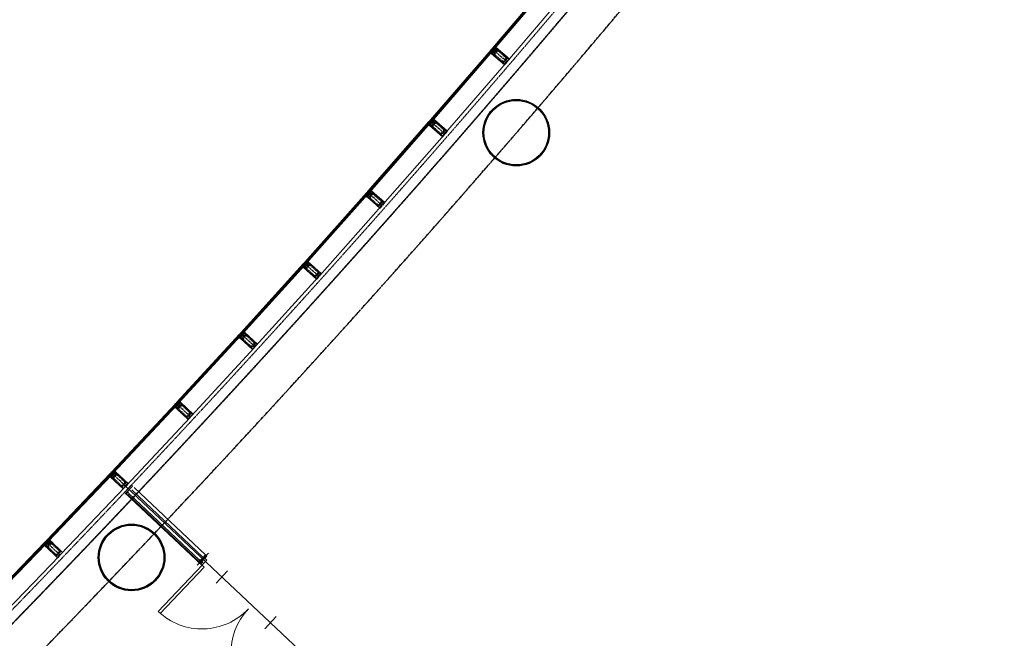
# Model space of a CAD drawing. Header units: millimetres. Extents: x 98667 to 994031, y -2704 to 533009.
# Tile 181 of 256: x 588227 to 603015, y 369484 to 378778. Entities that reach past the tile are written whole.
import ezdxf

# ---------------------------------------------------------------- set-up
doc = ezdxf.new("R2010")
doc.units = ezdxf.units.MM
for name, pattern in [('AP03000E0$0$CENTER', [50.8, 31.75, -6.35, 6.35, -6.35]), ('AP03000E0$0$HIDDEN', [9.525, 6.35, -3.175]), ('AP03000E0$0$HIDDENX2', [19.05, 12.7, -6.35]), ('sp00000g0$0$CENTER', [50.8, 31.75, -6.35, 6.35, -6.35])]:
    doc.linetypes.add(name, pattern=pattern)
doc.layers.get('Defpoints').update_dxf_attribs({"color": 251})
for name, color, linetype in [('A-COL ENCLOUSER INNER', 1, 'Continuous'), ('A-COL ENCLOUSER OUTER', 6, 'Continuous'), ('sp00000g0$0$S-GRID', 1, 'sp00000g0$0$CENTER')]:
    doc.layers.add(name, color=color, linetype=linetype)
for name, color, linetype, lineweight in [('A-FLOR-LEVL', 1, 'Continuous', 15), ('A-GLAZ-PRHT', 1, 'Continuous', 15), ('A-GLAZ-SILL', 1, 'Continuous', 15), ('AP03000E0$0$A-FLOR-EDGE', 1, 'AP03000E0$0$HIDDENX2', 15), ('AP03000E0$0$A-GLAZ-FULL-EXTR', 2, 'Continuous', 20), ('AP03000E0$0$A-GLAZ-MULL-EXTR', 3, 'Continuous', 35), ('AP03000E0$0$A-WALL-FNSH', 1, 'Continuous', 15)]:
    doc.layers.add(name, color=color, linetype=linetype, lineweight=lineweight)
doc.layers.add('AP03000E0$0$A-Slab Edge Guide', color=55, linetype='Continuous', lineweight=15, plot=False)

msp = doc.modelspace()

# ---------------------------------------------------------------- linework, layer by layer
at = {"color": 251, "linetype": 'AP03000E0$0$CENTER'}
for p, q in [((595546, 378144), (595318, 378339)), ((594612, 377062), (594386, 377259)), ((593670, 375988), (593445, 376187)), ((592720, 374922), (592497, 375123)), ((591761, 373863), (591539, 374066)), ((590793, 372812), (590573, 373016)), ((589818, 371769), (589599, 371974)), ((588834, 370733), (588617, 370941))]:
    msp.add_line(p, q, dxfattribs=at)
at = {"layer": 'A-COL ENCLOUSER INNER', "color": 251}
for centre, radius in [((595685, 377080), 494), ((595685, 377080), 485), ((589907, 370699), 494), ((589907, 370699), 485)]:
    msp.add_circle(centre, radius, dxfattribs=at)
at = {"layer": 'A-COL ENCLOUSER OUTER', "color": 251}
for centre in [(595685, 377080), (589907, 370699)]:
    msp.add_circle(centre, 500, dxfattribs=at)
at = {"layer": 'A-FLOR-LEVL', "color": 251}
msp.add_line((589799, 371676), (590964, 370581, 0), dxfattribs=at)
at = {"layer": 'A-GLAZ-PRHT', "color": 251}
for p, q in [((589799, 371676), (589902, 371785)), ((589799, 371676), (589902, 371785)), ((589920, 371768), (589817, 371659)), ((589920, 371768), (589817, 371659)), ((589902, 371785), (589920, 371768)), ((589902, 371785), (589920, 371768)), ((589817, 371659), (589799, 371676)), ((589817, 371659), (589799, 371676)), ((589945, 371748, 0), (591018, 370737, 0)), ((590915, 370628, 0), (591018, 370737, 0)), ((591018, 370737, 0), (591036, 370720, 0)), ((590922, 370635, 0), (590915, 370628, 0)), ((590933, 370611, 0), (590915, 370628, 0)), ((590931, 370609, 0), (591004, 370686, 0)), ((590931, 370609, 0), (591004, 370686, 0)), ((591036, 370720, 0), (590933, 370611, 0)), ((590940, 370618, 0), (590933, 370610, 0)), ((590940, 370618, 0), (590933, 370610, 0)), ((591037, 370659, 0), (590964, 370581, 0)), ((591037, 370659, 0), (590964, 370581, 0)), ((591006, 370688, 0), (591037, 370659, 0)), ((591006, 370688, 0), (591037, 370659, 0)), ((590965, 370582, 0), (590308, 369885, 0)), ((590338, 369856, 0), (590996, 370553, 0)), ((590996, 370553, 0), (590965, 370582, 0))]:
    msp.add_line(p, q, dxfattribs=at)
at = {"layer": 'A-GLAZ-PRHT', "color": 251, "elevation": 0}
for points in [[(590931, 370654), (590917, 370639), (589852, 371643), (589866, 371658), (590931, 370654)], [(590984, 370700), (589910, 371712)], [(591018, 370737), (591036, 370720), (590933, 370610), (590915, 370628), (590915, 370628), (591018, 370737)], [(590915, 370628), (590900, 370641), (590907, 370649), (590922, 370635)], [(590942, 370657), (590928, 370670), (590921, 370663), (590936, 370649)], [(590933, 370610), (590948, 370597), (590955, 370604), (590940, 370618)], [(590961, 370640), (590975, 370626), (590968, 370619), (590954, 370632)]]:
    msp.add_lwpolyline(points, dxfattribs=at)
at = {"layer": 'A-GLAZ-PRHT', "color": 251}
for centre, major_axis, start_param, end_param in [((590965, 370582, 0), (-672, -682), 0.021297, 1.592094), ((590965, 370582, 0), (-672, -682), 0.021297, 1.592094), ((592357, 369268, 0), (-682, -672), -1.534812, 0.035984), ((592357, 369268, 0), (-682, -672), -1.534812, 0.035984)]:
    msp.add_ellipse(centre, major_axis=major_axis, ratio=1, start_param=start_param, end_param=end_param, dxfattribs=at)
at = {"layer": 'A-GLAZ-SILL', "color": 251}
for p, q in [((589824, 371666), (589817, 371659)), ((589824, 371666), (589817, 371659)), ((589824, 371666), (589817, 371659)), ((589824, 371666), (589817, 371659)), ((589817, 371659), (589832, 371645)), ((589817, 371659), (589832, 371645)), ((589838, 371653), (589824, 371666)), ((589838, 371653), (589824, 371666)), ((589832, 371645), (589838, 371653)), ((589832, 371645), (589838, 371653)), ((589852, 371667), (589838, 371681)), ((589852, 371667), (589838, 371681)), ((589844, 371688), (589859, 371674)), ((589844, 371688), (589859, 371674)), ((589859, 371674), (589852, 371667)), ((589859, 371674), (589852, 371667))]:
    msp.add_line(p, q, dxfattribs=at)
at = {"layer": 'AP03000E0$0$A-FLOR-EDGE', "color": 251, "linetype": 'AP03000E0$0$HIDDEN'}
msp.add_arc((459073, 495000), 179716, 311, 11.47253, dxfattribs=at)
at = {"layer": 'AP03000E0$0$A-GLAZ-FULL-EXTR', "color": 251}
for p, q in [((595329, 378352), (596230, 379412)), ((596239, 379405), (595338, 378344)), ((595347, 378337), (596248, 379397)), ((596253, 379393), (595352, 378333)), ((595558, 378158), (596458, 379218)), ((595306, 378326), (594397, 377272)), ((594406, 377265), (595315, 378318)), ((595325, 378310), (594416, 377257)), ((594420, 377253), (595329, 378306)), ((595304, 378304), (595313, 378296)), ((595315, 378318), (595306, 378326)), ((595310, 378307), (595306, 378302)), ((595306, 378302), (595311, 378298)), ((595315, 378318), (595308, 378309)), ((595308, 378309), (595317, 378301)), ((595314, 378303), (595310, 378307)), ((595311, 378298), (595314, 378303)), ((595325, 378310), (595315, 378318)), ((595317, 378301), (595325, 378310)), ((595329, 378306), (595325, 378310)), ((595338, 378344), (595329, 378352)), ((595338, 378344), (595346, 378354)), ((595347, 378337), (595338, 378344)), ((595346, 378354), (595355, 378346)), ((595355, 378346), (595347, 378337)), ((595352, 378333), (595347, 378337)), ((595348, 378352), (595352, 378356)), ((595353, 378348), (595348, 378352)), ((595350, 378358), (595359, 378350)), ((595352, 378356), (595357, 378352)), ((595357, 378352), (595353, 378348)), ((595533, 378130), (594624, 377076)), ((593457, 376200), (594374, 377246)), ((594374, 377246), (594383, 377238)), ((594397, 377272), (594406, 377265)), ((594406, 377265), (594414, 377274)), ((594416, 377257), (594406, 377265)), ((594414, 377274), (594423, 377266)), ((594423, 377266), (594416, 377257)), ((594416, 377257), (594420, 377253)), ((594417, 377272), (594421, 377276)), ((594421, 377268), (594417, 377272)), ((594418, 377278), (594427, 377270)), ((594421, 377276), (594425, 377272)), ((594425, 377272), (594421, 377268)), ((594383, 377238), (593466, 376192)), ((593475, 376184), (594392, 377230)), ((594397, 377226), (593480, 376180)), ((594372, 377225), (594381, 377217)), ((594378, 377227), (594374, 377223)), ((594374, 377223), (594378, 377219)), ((594383, 377238), (594376, 377229)), ((594376, 377229), (594385, 377221)), ((594382, 377223), (594378, 377227)), ((594378, 377219), (594382, 377223)), ((594392, 377230), (594383, 377238)), ((594385, 377221), (594392, 377230)), ((594392, 377230), (594397, 377226)), ((593683, 376002), (594600, 377048)), ((593476, 376199), (593480, 376204)), ((593478, 376206), (593487, 376198)), ((593480, 376204), (593485, 376200)), ((593434, 376174), (592508, 375136)), ((592517, 375128), (593443, 376166)), ((593452, 376158), (592526, 375120)), ((592531, 375116), (593456, 376154)), ((593431, 376153), (593440, 376145)), ((593437, 376155), (593433, 376151)), ((593433, 376151), (593438, 376147)), ((593443, 376166), (593434, 376174)), ((593443, 376166), (593435, 376157)), ((593435, 376157), (593444, 376149)), ((593442, 376151), (593437, 376155)), ((593438, 376147), (593442, 376151)), ((593452, 376158), (593443, 376166)), ((593444, 376149), (593452, 376158)), ((593456, 376154), (593452, 376158)), ((593466, 376192), (593457, 376200)), ((593466, 376192), (593474, 376201)), ((593475, 376184), (593466, 376192)), ((593474, 376201), (593483, 376193)), ((593483, 376193), (593475, 376184)), ((593480, 376180), (593475, 376184)), ((593481, 376195), (593476, 376199)), ((593485, 376200), (593481, 376195)), ((593658, 375974), (592732, 374936)), ((591551, 374078), (592485, 375110)), ((592494, 375101), (591560, 374070)), ((591569, 374062), (592503, 375093)), ((592507, 375089), (591573, 374058)), ((592482, 375088), (592491, 375080)), ((592488, 375091), (592484, 375086)), ((592484, 375086), (592488, 375082)), ((592485, 375110), (592494, 375101)), ((592494, 375101), (592486, 375093)), ((592486, 375093), (592495, 375085)), ((592492, 375087), (592488, 375091)), ((592488, 375082), (592492, 375087)), ((592503, 375093), (592494, 375101)), ((592495, 375085), (592503, 375093)), ((592503, 375093), (592507, 375089)), ((592508, 375136), (592517, 375128)), ((592517, 375128), (592525, 375137)), ((592526, 375120), (592517, 375128)), ((592525, 375137), (592534, 375129)), ((592534, 375129), (592526, 375120)), ((592526, 375120), (592531, 375116)), ((592527, 375135), (592531, 375139)), ((592532, 375131), (592527, 375135)), ((592529, 375141), (592538, 375133)), ((592531, 375139), (592536, 375135)), ((592536, 375135), (592532, 375131)), ((591773, 373877), (592707, 374908)), ((591527, 374053), (590585, 373029)), ((590594, 373021), (591536, 374044)), ((591545, 374036), (590603, 373013)), ((590607, 373009), (591549, 374032)), ((591524, 374031), (591533, 374023)), ((591530, 374034), (591526, 374029)), ((591526, 374029), (591531, 374025)), ((591536, 374044), (591527, 374053)), ((591536, 374044), (591528, 374036)), ((591528, 374036), (591537, 374028)), ((591535, 374030), (591530, 374034)), ((591531, 374025), (591535, 374030)), ((591545, 374036), (591536, 374044)), ((591537, 374028), (591545, 374036)), ((591549, 374032), (591545, 374036)), ((591560, 374070), (591551, 374078)), ((591560, 374070), (591568, 374079)), ((591569, 374062), (591560, 374070)), ((591568, 374079), (591577, 374071)), ((591577, 374071), (591569, 374062)), ((591573, 374058), (591569, 374062)), ((591570, 374077), (591574, 374082)), ((591575, 374073), (591570, 374077)), ((591572, 374084), (591581, 374076)), ((591574, 374082), (591579, 374078)), ((591579, 374078), (591575, 374073)), ((591748, 373849), (590806, 372826)), ((589611, 371987), (590562, 373003)), ((590570, 372995), (589620, 371979)), ((589629, 371971), (590579, 372987)), ((590583, 372983), (589633, 371967)), ((590558, 372982), (590567, 372974)), ((590564, 372984), (590560, 372980)), ((590560, 372980), (590565, 372976)), ((590562, 373003), (590570, 372995)), ((590570, 372995), (590562, 372986)), ((590562, 372986), (590571, 372978)), ((590569, 372980), (590564, 372984)), ((590565, 372976), (590569, 372980)), ((590579, 372987), (590570, 372995)), ((590571, 372978), (590579, 372987)), ((590579, 372987), (590583, 372983)), ((590585, 373029), (590594, 373021)), ((590594, 373021), (590602, 373030)), ((590603, 373013), (590594, 373021)), ((590602, 373030), (590611, 373022)), ((590611, 373022), (590603, 373013)), ((590603, 373013), (590607, 373009)), ((590605, 373028), (590609, 373032)), ((590609, 373024), (590605, 373028)), ((590606, 373034), (590615, 373026)), ((590609, 373032), (590613, 373028)), ((590613, 373028), (590609, 373024)), ((589831, 371782), (590781, 372798)), ((589587, 371962), (588629, 370953)), ((588638, 370945), (589596, 371953)), ((589605, 371945), (588647, 370937)), ((588651, 370933), (589609, 371941)), ((589584, 371940), (589592, 371932)), ((589590, 371943), (589586, 371938)), ((589586, 371938), (589590, 371934)), ((589596, 371953), (589587, 371962)), ((589596, 371953), (589588, 371945)), ((589588, 371945), (589597, 371936)), ((589594, 371939), (589590, 371943)), ((589590, 371934), (589594, 371939)), ((589605, 371945), (589596, 371953)), ((589597, 371936), (589605, 371945)), ((589609, 371941), (589605, 371945)), ((589620, 371979), (589611, 371987)), ((589620, 371979), (589628, 371988)), ((589629, 371971), (589620, 371979)), ((589628, 371988), (589637, 371980)), ((589637, 371980), (589629, 371971)), ((589633, 371967), (589629, 371971)), ((589631, 371986), (589635, 371990)), ((589635, 371982), (589631, 371986)), ((589633, 371992), (589641, 371984)), ((589635, 371990), (589639, 371986)), ((589639, 371986), (589635, 371982)), ((589805, 371755), (588847, 370747)), ((587639, 369927), (588605, 370928)), ((588614, 370920), (587647, 369919)), ((587656, 369910), (588622, 370911)), ((588627, 370907), (587660, 369906)), ((588601, 370907), (588610, 370898)), ((588607, 370909), (588603, 370905)), ((588603, 370905), (588608, 370900)), ((588605, 370928), (588614, 370920)), ((588614, 370920), (588605, 370911)), ((588605, 370911), (588614, 370903)), ((588612, 370905), (588607, 370909)), ((588608, 370900), (588612, 370905)), ((588622, 370911), (588614, 370920)), ((588614, 370903), (588622, 370911)), ((588622, 370911), (588627, 370907)), ((588629, 370953), (588638, 370945)), ((588638, 370945), (588646, 370954)), ((588647, 370937), (588638, 370945)), ((588646, 370954), (588655, 370945)), ((588655, 370945), (588647, 370937)), ((588647, 370937), (588651, 370933)), ((588648, 370952), (588653, 370956)), ((588653, 370947), (588648, 370952)), ((588650, 370958), (588659, 370950)), ((588653, 370956), (588657, 370952)), ((588657, 370952), (588653, 370947)), ((587855, 369719), (588821, 370720))]:
    msp.add_line(p, q, dxfattribs=at)
at = {"layer": 'AP03000E0$0$A-GLAZ-FULL-EXTR', "color": 251, "linetype": 'Continuous'}
for p, q in [((595317, 378317), (595309, 378308)), ((595310, 378311), (595319, 378303)), ((595319, 378315), (595311, 378306)), ((595312, 378313), (595321, 378305)), ((595314, 378316), (595323, 378308)), ((595321, 378313), (595314, 378304)), ((595324, 378311), (595316, 378301)), ((595339, 378344), (595339, 378345)), ((595339, 378344), (595354, 378344)), ((595341, 378347), (595354, 378347)), ((595342, 378341), (595342, 378349)), ((595342, 378341), (595351, 378341)), ((595343, 378350), (595350, 378350)), ((595345, 378339), (595345, 378352)), ((595346, 378338), (595348, 378338)), ((595348, 378338), (595348, 378352)), ((595351, 378341), (595351, 378349)), ((595355, 378345), (595355, 378346)), ((594407, 377265), (594416, 377257)), ((594416, 377272), (594409, 377263)), ((594409, 377268), (594418, 377260)), ((594419, 377270), (594411, 377261)), ((594411, 377270), (594420, 377262)), ((594413, 377273), (594422, 377265)), ((594421, 377268), (594413, 377259)), ((594377, 377230), (594392, 377230)), ((594378, 377227), (594390, 377227)), ((594379, 377234), (594389, 377233)), ((594379, 377227), (594379, 377233)), ((594381, 377224), (594387, 377224)), ((594382, 377237), (594385, 377237)), ((594382, 377224), (594382, 377236)), ((594385, 377222), (594385, 377237)), ((594388, 377225), (594388, 377234)), ((594391, 377229), (594391, 377231)), ((593443, 376166), (593435, 376157)), ((593436, 376158), (593445, 376150)), ((593445, 376164), (593437, 376155)), ((593438, 376160), (593447, 376152)), ((593440, 376163), (593449, 376155)), ((593448, 376162), (593440, 376153)), ((593442, 376165), (593451, 376157)), ((593450, 376160), (593442, 376151)), ((593466, 376193), (593482, 376193)), ((593466, 376192), (593466, 376192)), ((593469, 376196), (593480, 376196)), ((593469, 376189), (593469, 376196)), ((593469, 376189), (593479, 376189)), ((593472, 376199), (593477, 376199)), ((593473, 376187), (593473, 376200)), ((593473, 376186), (593477, 376186)), ((593476, 376185), (593476, 376200)), ((593479, 376189), (593479, 376197)), ((593482, 376192), (593482, 376194)), ((592487, 375091), (592487, 375094)), ((592487, 375092), (592501, 375092)), ((592488, 375095), (592501, 375095)), ((592490, 375089), (592490, 375098)), ((592490, 375089), (592498, 375089)), ((592491, 375098), (592498, 375098)), ((592493, 375086), (592493, 375101)), ((592494, 375101), (592494, 375101)), ((592494, 375085), (592495, 375085)), ((592496, 375087), (592497, 375099)), ((592500, 375090), (592500, 375096)), ((592526, 375136), (592518, 375127)), ((592519, 375129), (592528, 375121)), ((592529, 375133), (592521, 375125)), ((592521, 375132), (592530, 375124)), ((592523, 375134), (592532, 375126)), ((592531, 375131), (592523, 375122)), ((592533, 375129), (592525, 375120)), ((592531, 375131), (592534, 375129)), ((591529, 374037), (591538, 374028)), ((591538, 374043), (591530, 374034)), ((591531, 374039), (591540, 374031)), ((591540, 374041), (591532, 374032)), ((591533, 374041), (591542, 374033)), ((591535, 374044), (591544, 374035)), ((591543, 374038), (591535, 374030)), ((591541, 374032), (591537, 374028)), ((591560, 374070), (591576, 374070)), ((591562, 374073), (591575, 374073)), ((591562, 374068), (591562, 374073)), ((591564, 374067), (591573, 374067)), ((591565, 374076), (591571, 374076)), ((591565, 374066), (591565, 374076)), ((591567, 374064), (591570, 374064)), ((591568, 374063), (591568, 374079)), ((591572, 374065), (591572, 374076)), ((591575, 374069), (591575, 374073)), ((590564, 372988), (590578, 372988)), ((590564, 372985), (590564, 372988)), ((590564, 372985), (590577, 372985)), ((590567, 372982), (590567, 372992)), ((590567, 372991), (590574, 372991)), ((590567, 372982), (590574, 372982)), ((590570, 372995), (590571, 372995)), ((590570, 372979), (590570, 372995)), ((590570, 372979), (590571, 372979)), ((590573, 372981), (590573, 372992)), ((590577, 372984), (590577, 372989)), ((590603, 373029), (590595, 373020)), ((590596, 373023), (590605, 373014)), ((590605, 373027), (590597, 373018)), ((590598, 373025), (590607, 373017)), ((590607, 373025), (590599, 373016)), ((590600, 373027), (590609, 373019)), ((590602, 373030), (590611, 373021)), ((590610, 373023), (590602, 373014)), ((589598, 371952), (589590, 371943)), ((589590, 371947), (589598, 371938)), ((589600, 371950), (589592, 371941)), ((589592, 371949), (589601, 371941)), ((589594, 371951), (589603, 371943)), ((589602, 371947), (589594, 371939)), ((589605, 371945), (589596, 371937)), ((589620, 371979), (589637, 371979)), ((589623, 371982), (589634, 371982)), ((589623, 371976), (589623, 371982)), ((589623, 371976), (589634, 371976)), ((589626, 371986), (589631, 371986)), ((589626, 371973), (589626, 371985)), ((589627, 371973), (589631, 371973)), ((589629, 371971), (589629, 371987)), ((589633, 371975), (589633, 371984)), ((589636, 371978), (589636, 371981)), ((588606, 370910), (588606, 370912)), ((588606, 370910), (588621, 370910)), ((588608, 370913), (588620, 370913)), ((588609, 370907), (588609, 370915)), ((588609, 370907), (588618, 370907)), ((588611, 370917), (588617, 370917)), ((588612, 370904), (588612, 370918)), ((588613, 370904), (588615, 370904)), ((588615, 370904), (588615, 370918)), ((588619, 370907), (588619, 370915)), ((588622, 370911), (588622, 370912)), ((588647, 370953), (588638, 370945)), ((588638, 370945), (588647, 370937)), ((588649, 370951), (588641, 370942)), ((588641, 370948), (588649, 370939)), ((588643, 370950), (588651, 370942)), ((588651, 370949), (588643, 370940)), ((588645, 370952), (588654, 370944)), ((588654, 370947), (588645, 370938))]:
    msp.add_line(p, q, dxfattribs=at)
at = {"layer": 'AP03000E0$0$A-GLAZ-MULL-EXTR', "color": 251}
for p, q in [((595319, 378295), (595302, 378274)), ((595302, 378274), (595309, 378274)), ((595309, 378274), (595336, 378307)), ((595309, 378274), (595323, 378291)), ((595312, 378271), (595309, 378274)), ((595310, 378329), (595313, 378333)), ((595336, 378307), (595310, 378329)), ((595313, 378333), (595343, 378307)), ((595340, 378303), (595314, 378273)), ((595323, 378291), (595319, 378295)), ((595323, 378345), (595326, 378348)), ((595353, 378319), (595323, 378345)), ((595326, 378348), (595352, 378326)), ((595329, 378290), (595353, 378319)), ((595331, 378288), (595329, 378290)), ((595359, 378320), (595331, 378288)), ((595343, 378307), (595340, 378303)), ((595352, 378326), (595380, 378358)), ((595382, 378352), (595356, 378322)), ((595356, 378322), (595359, 378320)), ((595362, 378344), (595380, 378365)), ((595365, 378341), (595362, 378344)), ((595380, 378358), (595365, 378341)), ((595380, 378365), (595380, 378358)), ((595380, 378358), (595384, 378355)), ((595425, 378315), (595382, 378352)), ((595384, 378355), (595581, 378185)), ((595577, 378185), (595425, 378315)), ((595510, 378102), (595312, 378271)), ((595314, 378273), (595358, 378236)), ((595358, 378236), (595510, 378106)), ((595510, 378106), (595537, 378138)), ((595539, 378136), (595510, 378102)), ((595520, 378123), (595548, 378155)), ((595547, 378149), (595523, 378121)), ((595537, 378138), (595539, 378136)), ((595549, 378148), (595547, 378149)), ((595548, 378155), (595550, 378153)), ((595581, 378185), (595549, 378148)), ((595550, 378153), (595577, 378185)), ((595523, 378121), (595520, 378123)), ((594381, 377254), (594378, 377250)), ((594378, 377250), (594404, 377227)), ((594411, 377227), (594381, 377254)), ((594394, 377269), (594391, 377265)), ((594391, 377265), (594421, 377239)), ((594421, 377246), (594394, 377269)), ((594410, 377222), (594438, 377253)), ((594435, 377255), (594411, 377227)), ((594448, 377278), (594421, 377246)), ((594421, 377239), (594424, 377242)), ((594424, 377242), (594450, 377272)), ((594430, 377264), (594448, 377285)), ((594434, 377261), (594430, 377264)), ((594448, 377278), (594434, 377261)), ((594438, 377253), (594435, 377255)), ((594448, 377285), (594448, 377278)), ((594452, 377275), (594448, 377278)), ((594450, 377272), (594493, 377235)), ((594648, 377104), (594452, 377275)), ((594387, 377215), (594369, 377194)), ((594369, 377194), (594376, 377195)), ((594404, 377227), (594376, 377195)), ((594376, 377195), (594391, 377212)), ((594376, 377195), (594380, 377192)), ((594380, 377192), (594576, 377021)), ((594382, 377194), (594408, 377224)), ((594425, 377156), (594382, 377194)), ((594391, 377212), (594387, 377215)), ((594408, 377224), (594410, 377222)), ((594576, 377025), (594425, 377156)), ((594493, 377235), (594644, 377104)), ((594644, 377104), (594617, 377072)), ((594619, 377070), (594648, 377104)), ((594576, 377021), (594609, 377059)), ((594603, 377057), (594576, 377025)), ((594629, 377090), (594601, 377059)), ((594601, 377059), (594603, 377057)), ((594607, 377061), (594631, 377088)), ((594609, 377059), (594607, 377061)), ((594617, 377072), (594619, 377070)), ((594631, 377088), (594629, 377090)), ((593480, 376173), (593508, 376205)), ((593489, 376192), (593508, 376212)), ((593508, 376205), (593493, 376188)), ((593508, 376212), (593508, 376205)), ((593508, 376205), (593512, 376202)), ((593446, 376143), (593428, 376122)), ((593428, 376122), (593435, 376123)), ((593435, 376123), (593463, 376155)), ((593435, 376123), (593450, 376140)), ((593439, 376119), (593435, 376123)), ((593437, 376178), (593441, 376182)), ((593463, 376155), (593437, 376178)), ((593634, 375947), (593439, 376119)), ((593441, 376182), (593470, 376155)), ((593467, 376151), (593441, 376122)), ((593441, 376122), (593484, 376084)), ((593450, 376140), (593446, 376143)), ((593450, 376193), (593454, 376197)), ((593480, 376166), (593450, 376193)), ((593454, 376197), (593480, 376173)), ((593456, 376139), (593480, 376166)), ((593458, 376137), (593456, 376139)), ((593486, 376168), (593458, 376137)), ((593470, 376155), (593467, 376151)), ((593510, 376200), (593484, 376170)), ((593484, 376170), (593486, 376168)), ((593484, 376084), (593634, 375951)), ((593493, 376188), (593489, 376192)), ((593553, 376162), (593510, 376200)), ((593512, 376202), (593707, 376030)), ((593702, 376029), (593553, 376162)), ((593634, 375951), (593661, 375983)), ((593664, 375981), (593634, 375947)), ((593645, 375968), (593672, 376000)), ((593647, 375966), (593645, 375968)), ((593671, 375994), (593647, 375966)), ((593661, 375983), (593664, 375981)), ((593674, 375992), (593671, 375994)), ((593672, 376000), (593675, 375998)), ((593707, 376030), (593674, 375992)), ((593675, 375998), (593702, 376029)), ((592497, 375078), (592479, 375058)), ((592479, 375058), (592486, 375058)), ((592486, 375058), (592514, 375090)), ((592486, 375058), (592501, 375075)), ((592490, 375055), (592486, 375058)), ((592488, 375113), (592492, 375117)), ((592514, 375090), (592488, 375113)), ((592683, 374881), (592490, 375055)), ((592492, 375117), (592521, 375090)), ((592518, 375087), (592492, 375057)), ((592492, 375057), (592534, 375019)), ((592501, 375075), (592497, 375078)), ((592502, 375128), (592505, 375132)), ((592531, 375101), (592502, 375128)), ((592505, 375132), (592531, 375108)), ((592507, 375074), (592531, 375101)), ((592509, 375072), (592507, 375074)), ((592537, 375103), (592509, 375072)), ((592521, 375090), (592518, 375087)), ((592531, 375108), (592559, 375140)), ((592561, 375134), (592535, 375105)), ((592535, 375105), (592537, 375103)), ((592541, 375127), (592559, 375147)), ((592544, 375123), (592541, 375127)), ((592559, 375140), (592544, 375123)), ((592559, 375147), (592559, 375140)), ((592559, 375140), (592563, 375137)), ((592603, 375096), (592561, 375134)), ((592563, 375137), (592756, 374963)), ((592752, 374963), (592603, 375096)), ((592534, 375019), (592683, 374885)), ((592683, 374885), (592711, 374917)), ((592713, 374915), (592683, 374881)), ((592694, 374902), (592722, 374933)), ((592696, 374900), (592694, 374902)), ((592721, 374928), (592696, 374900)), ((592711, 374917), (592713, 374915)), ((592723, 374926), (592721, 374928)), ((592722, 374933), (592724, 374931)), ((592756, 374963), (592723, 374926)), ((592724, 374931), (592752, 374963)), ((591539, 374021), (591521, 374001)), ((591521, 374001), (591528, 374001)), ((591557, 374033), (591528, 374001)), ((591528, 374001), (591543, 374018)), ((591528, 374001), (591532, 373998)), ((591534, 374060), (591531, 374056)), ((591531, 374056), (591557, 374033)), ((591532, 373998), (591724, 373823)), ((591564, 374033), (591534, 374060)), ((591534, 374000), (591560, 374029)), ((591576, 373962), (591534, 374000)), ((591543, 374018), (591539, 374021)), ((591548, 374075), (591544, 374071)), ((591544, 374071), (591574, 374044)), ((591573, 374051), (591548, 374075)), ((591560, 374029), (591563, 374027)), ((591563, 374027), (591591, 374058)), ((591589, 374060), (591564, 374033)), ((591602, 374083), (591573, 374051)), ((591574, 374044), (591577, 374048)), ((591577, 374048), (591604, 374077)), ((591583, 374069), (591602, 374090)), ((591587, 374066), (591583, 374069)), ((591602, 374083), (591587, 374066)), ((591591, 374058), (591589, 374060)), ((591602, 374090), (591602, 374083)), ((591606, 374079), (591602, 374083)), ((591604, 374077), (591646, 374039)), ((591798, 373904), (591606, 374079)), ((591646, 374039), (591794, 373904)), ((591723, 373827), (591576, 373962)), ((591752, 373858), (591723, 373827)), ((591724, 373823), (591757, 373860)), ((591778, 373891), (591750, 373860)), ((591750, 373860), (591752, 373858)), ((591755, 373862), (591780, 373889)), ((591757, 373860), (591755, 373862)), ((591794, 373904), (591765, 373873)), ((591765, 373873), (591768, 373871)), ((591768, 373871), (591798, 373904)), ((591780, 373889), (591778, 373891)), ((590573, 372972), (590555, 372952)), ((590555, 372952), (590562, 372952)), ((590591, 372983), (590562, 372952)), ((590562, 372952), (590577, 372969)), ((590562, 372952), (590565, 372949)), ((590568, 373011), (590565, 373007)), ((590565, 373007), (590591, 372983)), ((590567, 372951), (590594, 372980)), ((590609, 372912), (590567, 372951)), ((590598, 372983), (590568, 373011)), ((590577, 372969), (590573, 372972)), ((590582, 373025), (590579, 373022)), ((590579, 373022), (590608, 372994)), ((590608, 373001), (590582, 373025)), ((590594, 372980), (590597, 372978)), ((590597, 372978), (590625, 373009)), ((590623, 373011), (590598, 372983)), ((590637, 373033), (590608, 373001)), ((590608, 372994), (590611, 372998)), ((590611, 372998), (590638, 373027)), ((590618, 373020), (590636, 373040)), ((590621, 373016), (590618, 373020)), ((590637, 373033), (590621, 373016)), ((590625, 373009), (590623, 373011)), ((590636, 373040), (590637, 373033)), ((590640, 373029), (590637, 373033)), ((590638, 373027), (590680, 372988)), ((590831, 372852), (590640, 373029)), ((590680, 372988), (590827, 372852)), ((590565, 372949), (590756, 372772)), ((590756, 372776), (590609, 372912)), ((590756, 372772), (590790, 372808)), ((590784, 372807), (590756, 372776)), ((590811, 372840), (590782, 372809)), ((590782, 372809), (590784, 372807)), ((590788, 372810), (590813, 372838)), ((590790, 372808), (590788, 372810)), ((590827, 372852), (590798, 372821)), ((590798, 372821), (590800, 372819)), ((590800, 372819), (590831, 372852)), ((590813, 372838), (590811, 372840)), ((589599, 371930), (589580, 371910)), ((589616, 371941), (589587, 371910)), ((589587, 371910), (589603, 371927)), ((589594, 371969), (589591, 371965)), ((589591, 371965), (589616, 371941)), ((589593, 371909), (589620, 371938)), ((589623, 371942), (589594, 371969)), ((589603, 371927), (589599, 371930)), ((589608, 371984), (589605, 371980)), ((589605, 371980), (589634, 371952)), ((589633, 371960), (589608, 371984)), ((589620, 371938), (589622, 371936)), ((589622, 371936), (589651, 371966)), ((589649, 371968), (589623, 371942)), ((589663, 371990), (589633, 371960)), ((589634, 371952), (589637, 371956)), ((589637, 371956), (589664, 371985)), ((589644, 371978), (589662, 371998)), ((589647, 371974), (589644, 371978)), ((589663, 371990), (589647, 371974)), ((589651, 371966), (589649, 371968)), ((589662, 371998), (589663, 371990)), ((589666, 371987), (589663, 371990)), ((589664, 371985), (589706, 371946)), ((589855, 371809), (589666, 371987)), ((589706, 371946), (589851, 371809)), ((589580, 371910), (589587, 371910)), ((589587, 371910), (589591, 371907)), ((589591, 371907), (589780, 371729)), ((589634, 371870), (589593, 371909)), ((589780, 371733), (589634, 371870)), ((589835, 371796), (589807, 371766)), ((589812, 371767), (589838, 371794)), ((589814, 371765), (589812, 371767)), ((589851, 371809), (589822, 371778)), ((589822, 371778), (589825, 371776)), ((589825, 371776), (589855, 371809)), ((589838, 371794), (589835, 371796)), ((589780, 371729), (589814, 371765)), ((589809, 371763), (589780, 371733)), ((589807, 371766), (589809, 371763)), ((588616, 370896), (588597, 370876)), ((588604, 370877), (588634, 370907)), ((588604, 370877), (588620, 370893)), ((588608, 370932), (588612, 370935)), ((588634, 370907), (588608, 370932)), ((588637, 370904), (588610, 370875)), ((588612, 370935), (588641, 370907)), ((588620, 370893), (588616, 370896)), ((588622, 370946), (588626, 370950)), ((588651, 370918), (588622, 370946)), ((588626, 370950), (588651, 370925)), ((588626, 370892), (588651, 370918)), ((588628, 370890), (588626, 370892)), ((588657, 370920), (588628, 370890)), ((588641, 370907), (588637, 370904)), ((588651, 370925), (588680, 370956)), ((588682, 370950), (588655, 370922)), ((588655, 370922), (588657, 370920)), ((588661, 370943), (588680, 370963)), ((588665, 370940), (588661, 370943)), ((588680, 370956), (588665, 370940)), ((588680, 370963), (588680, 370956)), ((588680, 370956), (588684, 370953)), ((588723, 370911), (588682, 370950)), ((588684, 370953), (588872, 370773)), ((588868, 370773), (588723, 370911)), ((588597, 370876), (588604, 370877)), ((588608, 370873), (588604, 370877)), ((588796, 370693), (588608, 370873)), ((588610, 370875), (588651, 370836)), ((588651, 370836), (588796, 370698)), ((588807, 370714), (588836, 370744)), ((588835, 370739), (588810, 370712)), ((588837, 370737), (588835, 370739)), ((588836, 370744), (588839, 370742)), ((588872, 370773), (588837, 370737)), ((588839, 370742), (588868, 370773)), ((588796, 370698), (588825, 370728)), ((588827, 370726), (588796, 370693)), ((588810, 370712), (588807, 370714)), ((588825, 370728), (588827, 370726))]:
    msp.add_line(p, q, dxfattribs=at)
at = {"layer": 'AP03000E0$0$A-GLAZ-MULL-EXTR', "color": 251, "linetype": 'Continuous'}
for p, q in [((595320, 378294), (595303, 378274)), ((595303, 378275), (595304, 378274)), ((595305, 378278), (595309, 378274)), ((595322, 378292), (595307, 378274)), ((595307, 378280), (595311, 378277)), ((595309, 378282), (595313, 378279)), ((595311, 378285), (595315, 378281)), ((595313, 378287), (595317, 378284)), ((595315, 378290), (595319, 378286)), ((595317, 378292), (595321, 378289)), ((595319, 378294), (595323, 378291)), ((595380, 378364), (595362, 378343)), ((595363, 378345), (595366, 378342)), ((595380, 378359), (595365, 378341)), ((595365, 378347), (595368, 378344)), ((595367, 378350), (595370, 378347)), ((595369, 378352), (595373, 378349)), ((595371, 378355), (595375, 378351)), ((595373, 378357), (595377, 378354)), ((595375, 378360), (595379, 378356)), ((595377, 378362), (595380, 378359)), ((595379, 378364), (595380, 378364)), ((594430, 377264), (594437, 377264)), ((594431, 377263), (594431, 377265)), ((594433, 377267), (594439, 377267)), ((594433, 377261), (594434, 377261)), ((594434, 377261), (594434, 377269)), ((594436, 377271), (594442, 377271)), ((594437, 377265), (594437, 377272)), ((594438, 377274), (594445, 377274)), ((594440, 377268), (594440, 377276)), ((594441, 377277), (594448, 377277)), ((594443, 377272), (594443, 377280)), ((594444, 377280), (594448, 377280)), ((594447, 377283), (594448, 377283)), ((594447, 377276), (594447, 377283)), ((594369, 377195), (594374, 377195)), ((594370, 377194), (594370, 377195)), ((594372, 377198), (594379, 377198)), ((594373, 377195), (594373, 377199)), ((594375, 377201), (594382, 377201)), ((594376, 377195), (594376, 377203)), ((594378, 377204), (594384, 377204)), ((594380, 377207), (594387, 377207)), ((594380, 377199), (594380, 377206)), ((594383, 377211), (594390, 377211)), ((594383, 377202), (594383, 377210)), ((594386, 377214), (594389, 377214)), ((594386, 377206), (594386, 377214)), ((594389, 377210), (594389, 377213)), ((593508, 376211), (593490, 376191)), ((593508, 376207), (593492, 376189)), ((593501, 376204), (593504, 376201)), ((593503, 376207), (593506, 376203)), ((593505, 376209), (593508, 376206)), ((593507, 376211), (593508, 376211)), ((593447, 376142), (593429, 376122)), ((593429, 376123), (593430, 376122)), ((593431, 376126), (593435, 376123)), ((593433, 376128), (593437, 376125)), ((593449, 376140), (593434, 376123)), ((593435, 376130), (593439, 376127)), ((593438, 376133), (593441, 376130)), ((593440, 376135), (593443, 376132)), ((593442, 376138), (593445, 376134)), ((593444, 376140), (593448, 376137)), ((593446, 376142), (593450, 376139)), ((593490, 376192), (593494, 376189)), ((593492, 376195), (593496, 376191)), ((593494, 376197), (593498, 376194)), ((593496, 376199), (593500, 376196)), ((593499, 376202), (593502, 376199)), ((592479, 375058), (592480, 375058)), ((592498, 375078), (592480, 375058)), ((592481, 375061), (592484, 375058)), ((592483, 375063), (592487, 375060)), ((592500, 375075), (592485, 375058)), ((592485, 375065), (592489, 375062)), ((592488, 375068), (592491, 375064)), ((592490, 375070), (592493, 375067)), ((592492, 375072), (592496, 375069)), ((592494, 375075), (592498, 375071)), ((592496, 375077), (592500, 375074)), ((592559, 375145), (592541, 375126)), ((592541, 375127), (592544, 375123)), ((592543, 375129), (592547, 375126)), ((592559, 375141), (592544, 375124)), ((592545, 375131), (592549, 375128)), ((592547, 375134), (592551, 375130)), ((592549, 375136), (592553, 375133)), ((592551, 375139), (592555, 375135)), ((592553, 375141), (592557, 375138)), ((592556, 375143), (592559, 375140)), ((592558, 375146), (592559, 375144)), ((591522, 374001), (591522, 374002)), ((591523, 374003), (591529, 374003)), ((591525, 374006), (591532, 374006)), ((591525, 374001), (591525, 374005)), ((591528, 374009), (591535, 374009)), ((591528, 374001), (591528, 374009)), ((591531, 374012), (591538, 374012)), ((591531, 374005), (591531, 374012)), ((591534, 374008), (591534, 374016)), ((591534, 374015), (591541, 374015)), ((591537, 374019), (591542, 374019)), ((591538, 374012), (591538, 374019)), ((591541, 374015), (591541, 374020)), ((591583, 374069), (591590, 374069)), ((591585, 374067), (591585, 374072)), ((591586, 374072), (591593, 374072)), ((591587, 374066), (591587, 374066)), ((591589, 374076), (591596, 374075)), ((591589, 374068), (591589, 374075)), ((591592, 374079), (591599, 374079)), ((591592, 374071), (591592, 374079)), ((591595, 374082), (591601, 374082)), ((591595, 374075), (591595, 374082)), ((591598, 374078), (591598, 374086)), ((591598, 374085), (591602, 374085)), ((591601, 374082), (591601, 374089)), ((591601, 374088), (591602, 374088)), ((590555, 372953), (590562, 372953)), ((590555, 372952), (590555, 372952)), ((590558, 372956), (590565, 372956)), ((590558, 372952), (590558, 372956)), ((590561, 372959), (590568, 372959)), ((590562, 372952), (590562, 372959)), ((590564, 372962), (590571, 372962)), ((590565, 372955), (590565, 372963)), ((590567, 372965), (590574, 372965)), ((590568, 372959), (590568, 372966)), ((590570, 372968), (590577, 372968)), ((590571, 372962), (590571, 372970)), ((590573, 372972), (590574, 372972)), ((590574, 372966), (590574, 372971)), ((590618, 373019), (590624, 373019)), ((590619, 373018), (590619, 373021)), ((590620, 373022), (590627, 373022)), ((590622, 373017), (590622, 373025)), ((590623, 373025), (590630, 373025)), ((590625, 373021), (590625, 373028)), ((590626, 373029), (590633, 373028)), ((590629, 373032), (590636, 373032)), ((590629, 373024), (590629, 373031)), ((590632, 373035), (590636, 373035)), ((590632, 373028), (590632, 373035)), ((590635, 373038), (590636, 373038)), ((590635, 373031), (590635, 373038)), ((589585, 371915), (589592, 371915)), ((589586, 371910), (589586, 371916)), ((589588, 371918), (589595, 371918)), ((589589, 371912), (589589, 371920)), ((589591, 371921), (589598, 371921)), ((589592, 371916), (589592, 371923)), ((589594, 371925), (589601, 371925)), ((589595, 371919), (589595, 371926)), ((589597, 371928), (589602, 371928)), ((589599, 371923), (589599, 371930)), ((589602, 371926), (589602, 371928)), ((589644, 371978), (589651, 371978)), ((589646, 371975), (589646, 371981)), ((589646, 371975), (589648, 371975)), ((589647, 371982), (589654, 371982)), ((589650, 371985), (589657, 371985)), ((589650, 371977), (589650, 371984)), ((589653, 371988), (589660, 371988)), ((589653, 371980), (589653, 371987)), ((589656, 371991), (589663, 371991)), ((589656, 371983), (589656, 371991)), ((589659, 371994), (589663, 371994)), ((589659, 371987), (589659, 371994)), ((589662, 371990), (589662, 371998)), ((589662, 371997), (589662, 371997)), ((589582, 371912), (589589, 371912)), ((589583, 371910), (589583, 371913)), ((588618, 370895), (588601, 370877)), ((588601, 370880), (588605, 370877)), ((588603, 370883), (588607, 370879)), ((588605, 370885), (588609, 370881)), ((588608, 370887), (588611, 370884)), ((588610, 370889), (588613, 370886)), ((588612, 370892), (588616, 370888)), ((588614, 370894), (588618, 370891)), ((588662, 370945), (588666, 370941)), ((588680, 370959), (588663, 370941)), ((588665, 370947), (588668, 370943)), ((588667, 370949), (588670, 370946)), ((588669, 370951), (588673, 370948)), ((588671, 370954), (588675, 370950)), ((588673, 370956), (588677, 370953)), ((588676, 370958), (588679, 370955)), ((588678, 370961), (588680, 370958)), ((588680, 370963), (588680, 370963)), ((588599, 370878), (588600, 370877))]:
    msp.add_line(p, q, dxfattribs=at)
at = {"layer": 'AP03000E0$0$A-GLAZ-MULL-EXTR', "color": 251, "linetype": 'AP03000E0$0$HIDDENX2'}
for p, q in [((595356, 378306), (595323, 378268)), ((595338, 378255), (595403, 378331)), ((595387, 378312), (595355, 378274)), ((595388, 378344), (595356, 378306)), ((595397, 378304), (595364, 378266)), ((595403, 378331), (595388, 378344)), ((595528, 378208), (595414, 378306)), ((595536, 378217), (595422, 378315)), ((595323, 378268), (595338, 378255)), ((595357, 378239), (595471, 378142)), ((595366, 378249), (595479, 378151)), ((595497, 378152), (595530, 378190)), ((595507, 378144), (595539, 378182)), ((594472, 377251), (594406, 377176)), ((594424, 377226), (594456, 377264)), ((594456, 377264), (594472, 377251)), ((594391, 377189), (594424, 377226)), ((594406, 377176), (594391, 377189)), ((594422, 377194), (594455, 377232)), ((594538, 377061), (594425, 377159)), ((594432, 377186), (594465, 377224)), ((594546, 377070), (594433, 377169)), ((594482, 377225), (594595, 377127)), ((594490, 377235), (594604, 377136)), ((594597, 377109), (594564, 377071)), ((594606, 377101), (594573, 377063)), ((593483, 376154), (593450, 376117)), ((593450, 376117), (593465, 376103)), ((593465, 376103), (593531, 376178)), ((593514, 376160), (593481, 376122)), ((593516, 376191), (593483, 376154)), ((593484, 376087), (593596, 375987)), ((593524, 376151), (593491, 376114)), ((593492, 376096), (593604, 375997)), ((593531, 376178), (593516, 376191)), ((593654, 376053), (593541, 376152)), ((593662, 376062), (593550, 376162)), ((593622, 375998), (593655, 376035)), ((593631, 375990), (593664, 376027)), ((592534, 375089), (592500, 375052)), ((592500, 375052), (592515, 375039)), ((592515, 375039), (592582, 375113)), ((592565, 375094), (592532, 375057)), ((592567, 375126), (592534, 375089)), ((592534, 375022), (592645, 374922)), ((592575, 375086), (592541, 375049)), ((592542, 375031), (592654, 374931)), ((592582, 375113), (592567, 375126)), ((592704, 374987), (592592, 375087)), ((592712, 374996), (592601, 375096)), ((592671, 374932), (592705, 374969)), ((592681, 374923), (592714, 374961)), ((591542, 373995), (591576, 374032)), ((591557, 373981), (591542, 373995)), ((591625, 374055), (591557, 373981)), ((591574, 374000), (591608, 374037)), ((591576, 374032), (591610, 374069)), ((591583, 373991), (591617, 374028)), ((591610, 374069), (591625, 374055)), ((591635, 374029), (591745, 373928)), ((591643, 374038), (591754, 373937)), ((591686, 373863), (591576, 373965)), ((591695, 373873), (591584, 373974)), ((591746, 373910), (591713, 373873)), ((591755, 373902), (591722, 373865)), ((590576, 372945), (590610, 372982)), ((590659, 373005), (590591, 372932)), ((590608, 372950), (590642, 372987)), ((590610, 372982), (590644, 373019)), ((590617, 372942), (590651, 372978)), ((590644, 373019), (590659, 373005)), ((590669, 372979), (590779, 372877)), ((590677, 372988), (590787, 372886)), ((590591, 372932), (590576, 372945)), ((590719, 372813), (590609, 372915)), ((590728, 372822), (590618, 372924)), ((590779, 372859), (590745, 372823)), ((590788, 372851), (590754, 372814)), ((589602, 371904), (589636, 371940)), ((589685, 371963), (589616, 371890)), ((589633, 371908), (589668, 371945)), ((589636, 371940), (589670, 371977)), ((589642, 371900), (589677, 371936)), ((589670, 371977), (589685, 371963)), ((589694, 371937), (589803, 371834)), ((589703, 371946), (589812, 371843)), ((589616, 371890), (589602, 371904)), ((589743, 371770), (589634, 371873)), ((589752, 371779), (589643, 371882)), ((589804, 371816), (589770, 371780)), ((589813, 371807), (589779, 371771)), ((588653, 370906), (588619, 370870)), ((588633, 370856), (588702, 370928)), ((588685, 370910), (588650, 370874)), ((588688, 370942), (588653, 370906)), ((588694, 370902), (588659, 370865)), ((588702, 370928), (588688, 370942)), ((588820, 370798), (588712, 370902)), ((588829, 370807), (588720, 370911)), ((588619, 370870), (588633, 370856)), ((588651, 370839), (588760, 370735)), ((588660, 370848), (588768, 370744)), ((588786, 370744), (588820, 370781)), ((588795, 370736), (588829, 370772))]:
    msp.add_line(p, q, dxfattribs=at)
at = {"layer": 'AP03000E0$0$A-GLAZ-MULL-EXTR', "color": 251}
for centre, start, end in [((595307, 378328), 257.4881, 21.3668), ((595308, 378328), 257.4881, 21.3668), ((595309, 378327), 257.4881, 21.3668), ((595309, 378326), 257.4881, 21.3668), ((595310, 378326), 257.4881, 21.3668), ((595311, 378325), 257.4881, 21.3668), ((595327, 378351), 257.4881, 21.3668), ((595327, 378350), 257.4881, 21.3668), ((595328, 378350), 257.4881, 21.3668), ((595329, 378349), 257.4881, 21.3668), ((595330, 378348), 257.4881, 21.3668), ((595330, 378348), 257.4881, 21.3668), ((594375, 377249), 257.0325, 20.9112), ((594376, 377248), 257.0325, 20.9112), ((594377, 377248), 257.0325, 20.9112), ((594377, 377247), 257.0325, 20.9112), ((594378, 377246), 257.0325, 20.9112), ((594379, 377246), 257.0325, 20.9112), ((594395, 377271), 257.0325, 20.9112), ((594395, 377271), 257.0325, 20.9112), ((594396, 377270), 257.0325, 20.9112), ((594397, 377269), 257.0325, 20.9112), ((594398, 377269), 257.0325, 20.9112), ((594399, 377268), 257.0325, 20.9112), ((593435, 376177), 256.5769, 20.4556), ((593435, 376176), 256.5769, 20.4556), ((593436, 376175), 256.5769, 20.4556), ((593437, 376175), 256.5769, 20.4556), ((593438, 376174), 256.5769, 20.4556), ((593438, 376173), 256.5769, 20.4556), ((593454, 376199), 256.5769, 20.4556), ((593455, 376199), 256.5769, 20.4556), ((593456, 376198), 256.5769, 20.4556), ((593457, 376197), 256.5769, 20.4556), ((593457, 376197), 256.5769, 20.4556), ((593458, 376196), 256.5769, 20.4556), ((592486, 375112), 256.1213, 20), ((592486, 375112), 256.1213, 20), ((592487, 375111), 256.1213, 20), ((592488, 375110), 256.1213, 20), ((592489, 375110), 256.1213, 20), ((592489, 375109), 256.1213, 20), ((592506, 375135), 256.1213, 20), ((592506, 375134), 256.1213, 20), ((592507, 375133), 256.1213, 20), ((592508, 375133), 256.1213, 20), ((592509, 375132), 256.1213, 20), ((592509, 375131), 256.1213, 20), ((591528, 374055), 255.6657, 19.5444), ((591529, 374055), 255.6657, 19.5444), ((591530, 374054), 255.6657, 19.5444), ((591530, 374053), 255.6657, 19.5444), ((591531, 374053), 255.6657, 19.5444), ((591532, 374052), 255.6657, 19.5444), ((591548, 374077), 255.6657, 19.5444), ((591549, 374077), 255.6657, 19.5444), ((591550, 374076), 255.6657, 19.5444), ((591551, 374075), 255.6657, 19.5444), ((591551, 374075), 255.6657, 19.5444), ((591552, 374074), 255.6657, 19.5444), ((590562, 373006), 255.21, 19.0887), ((590563, 373005), 255.21, 19.0887), ((590564, 373005), 255.21, 19.0887), ((590565, 373004), 255.21, 19.0887), ((590565, 373003), 255.21, 19.0887), ((590566, 373003), 255.21, 19.0887), ((590583, 373028), 255.21, 19.0887), ((590583, 373027), 255.21, 19.0887), ((590584, 373027), 255.21, 19.0887), ((590585, 373026), 255.21, 19.0887), ((590586, 373025), 255.21, 19.0887), ((590586, 373025), 255.21, 19.0887), ((589588, 371964), 254.7544, 18.6331), ((589589, 371964), 254.7544, 18.6331), ((589590, 371963), 254.7544, 18.6331), ((589590, 371962), 254.7544, 18.6331), ((589591, 371962), 254.7544, 18.6331), ((589592, 371961), 254.7544, 18.6331), ((589609, 371986), 254.7544, 18.6331), ((589609, 371986), 254.7544, 18.6331), ((589610, 371985), 254.7544, 18.6331), ((589611, 371984), 254.7544, 18.6331), ((589612, 371984), 254.7544, 18.6331), ((589612, 371983), 254.7544, 18.6331), ((588606, 370931), 254.2988, 18.1775), ((588607, 370930), 254.2988, 18.1775), ((588607, 370929), 254.2988, 18.1775), ((588608, 370929), 254.2988, 18.1775), ((588609, 370928), 254.2988, 18.1775), ((588609, 370927), 254.2988, 18.1775), ((588627, 370952), 254.2988, 18.1775), ((588627, 370952), 254.2988, 18.1775), ((588628, 370951), 254.2988, 18.1775), ((588629, 370950), 254.2988, 18.1775), ((588629, 370950), 254.2988, 18.1775), ((588630, 370949), 254.2988, 18.1775)]:
    msp.add_arc(centre, 2.83, start, end, dxfattribs=at)
at = {"layer": 'AP03000E0$0$A-GLAZ-MULL-EXTR', "color": 251, "linetype": 'AP03000E0$0$HIDDENX2'}
for centre, radius, start, end in [((595374, 378258), 25, 139.4275, 229.4275), ((595406, 378296), 25, 49.4275, 139.4275), ((595406, 378296), 12.5, 49.4275, 139.4275), ((595374, 378258), 12.5, 139.4275, 229.4275), ((595488, 378160), 25, 229.4275, 319.4275), ((595488, 378160), 12.5, 229.4275, 319.4275), ((595520, 378198), 12.5, 319.4275, 49.4275), ((595520, 378198), 25, 319.4275, 49.4275), ((594474, 377216), 25, 48.9719, 138.9719), ((594441, 377178), 25, 138.9719, 228.9719), ((594441, 377178), 12.5, 138.9719, 228.9719), ((594474, 377216), 12.5, 48.9719, 138.9719), ((594587, 377117), 12.5, 318.9719, 48.9719), ((594587, 377117), 25, 318.9719, 48.9719), ((594554, 377080), 25, 228.9719, 318.9719), ((594554, 377080), 12.5, 228.9719, 318.9719), ((593500, 376105), 25, 138.5162, 228.5162), ((593500, 376105), 12.5, 138.5162, 228.5162), ((593533, 376143), 25, 48.5162, 138.5162), ((593533, 376143), 12.5, 48.5162, 138.5162), ((593646, 376044), 25, 318.5162, 48.5162), ((593612, 376006), 25, 228.5162, 318.5162), ((593612, 376006), 12.5, 228.5162, 318.5162), ((593646, 376044), 12.5, 318.5162, 48.5162), ((592551, 375040), 25, 138.0606, 228.0606), ((592551, 375040), 12.5, 138.0606, 228.0606), ((592584, 375078), 25, 48.0606, 138.0606), ((592584, 375078), 12.5, 48.0606, 138.0606), ((592662, 374940), 25, 228.0606, 318.0606), ((592662, 374940), 12.5, 228.0606, 318.0606), ((592696, 374977), 12.5, 318.0606, 48.0606), ((592696, 374977), 25, 318.0606, 48.0606), ((591593, 373983), 25, 137.605, 227.605), ((591593, 373983), 12.5, 137.605, 227.605), ((591626, 374020), 25, 47.605, 137.605), ((591626, 374020), 12.5, 47.605, 137.605), ((591703, 373882), 25, 227.605, 317.605), ((591703, 373882), 12.5, 227.605, 317.605), ((591737, 373919), 12.5, 317.605, 47.605), ((591737, 373919), 25, 317.605, 47.605), ((590626, 372933), 25, 137.1494, 227.1494), ((590660, 372970), 25, 47.1494, 137.1494), ((590660, 372970), 12.5, 47.1494, 137.1494), ((590626, 372933), 12.5, 137.1494, 227.1494), ((590736, 372831), 25, 227.1494, 317.1494), ((590736, 372831), 12.5, 227.1494, 317.1494), ((590770, 372868), 12.5, 317.1494, 47.1494), ((590770, 372868), 25, 317.1494, 47.1494), ((589686, 371927), 25, 46.6938, 136.6938), ((589686, 371927), 12.5, 46.6938, 136.6938), ((589651, 371891), 25, 136.6938, 226.6938), ((589651, 371891), 12.5, 136.6938, 226.6938), ((589761, 371788), 25, 226.6938, 316.6938), ((589761, 371788), 12.5, 226.6938, 316.6938), ((589795, 371825), 12.5, 316.6938, 46.6938), ((589795, 371825), 25, 316.6938, 46.6938), ((588703, 370893), 25, 46.2381, 136.2381), ((588703, 370893), 12.5, 46.2381, 136.2381), ((588668, 370857), 25, 136.2381, 226.2381), ((588668, 370857), 12.5, 136.2381, 226.2381), ((588777, 370753), 25, 226.2381, 316.2381), ((588777, 370753), 12.5, 226.2381, 316.2381), ((588811, 370789), 12.5, 316.2381, 46.2381), ((588811, 370789), 25, 316.2381, 46.2381)]:
    msp.add_arc(centre, radius, start, end, dxfattribs=at)
at = {"layer": 'AP03000E0$0$A-Slab Edge Guide', "color": 251, "linetype": 'AP03000E0$0$HIDDEN'}
for centre, start, end in [((459073, 495000), 311, 11.42421), ((717516, 197696), 89.99998, 131.00001)]:
    msp.add_arc(centre, 180466, start, end, dxfattribs=at)
at = {"layer": 'AP03000E0$0$A-WALL-FNSH', "color": 251, "linetype": 'AP03000E0$0$HIDDEN'}
for centre, radius, start, end in [((459073, 495000), 179861, 311, 11.46315), ((459073, 495000), 179866, 311, 11.46283), ((717516, 197696), 179866, 89.99998, 131.00001), ((717516, 197696), 179861, 89.99998, 131.00001), ((717516, 197696), 179716, 89.99998, 131.00001)]:
    msp.add_arc(centre, radius, start, end, dxfattribs=at)
at = {"layer": 'Defpoints', "color": 251}
for p, q in [((597847, 364200), (589812, 371774)), ((590890, 370583, 0), (591061, 370765, 0)), ((591179, 370314, 0), (591350, 370496, 0)), ((591179, 370314, 0), (591350, 370496, 0)), ((591906, 369628, 0), (592078, 369810, 0)), ((591906, 369628, 0), (592078, 369810, 0))]:
    msp.add_line(p, q, dxfattribs=at)
at = {"layer": 'sp00000g0$0$S-GRID', "color": 251}
for centre, start, end in [((459073, 495000), 310.99999, 11.42421), ((717516, 197696), 90, 130.99999)]:
    msp.add_arc(centre, 180466, start, end, dxfattribs=at)

doc.saveas('drawing.dxf')
